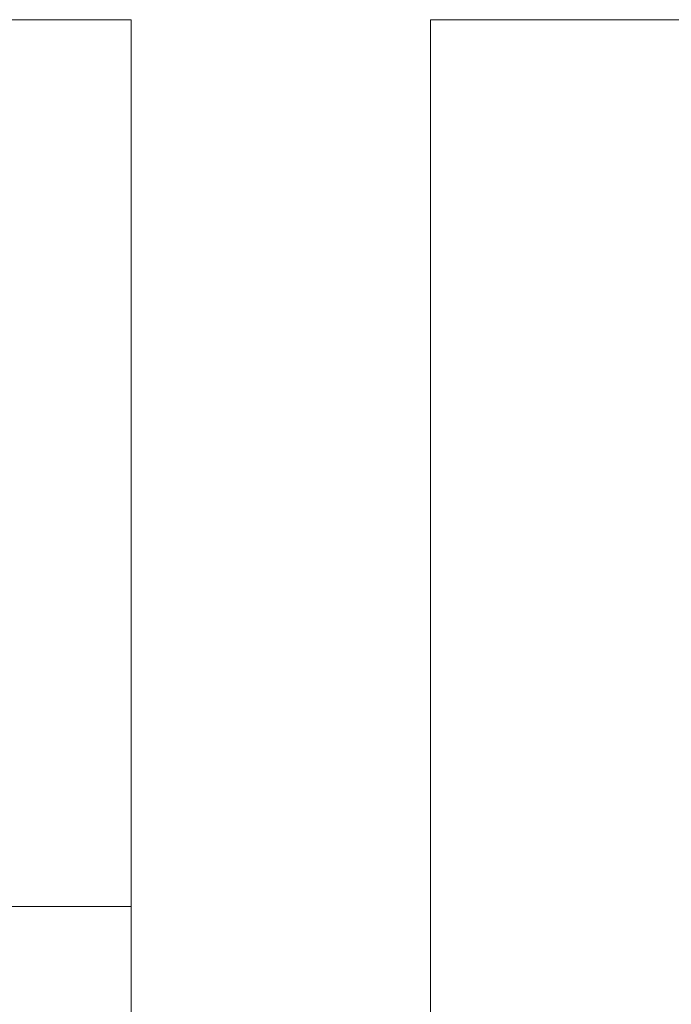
# Model space of a CAD drawing. Extents: x 0 to 59450, y 0 to 42050.
# Tile 47 of 256: x 19826 to 24005, y 9472 to 15790. Entities that reach past the tile are written whole.
import ezdxf

# ---------------------------------------------------------------- set-up
doc = ezdxf.new("R2010")
doc.units = 0
doc.header["$LTSCALE"] = 20
doc.header["$MEASUREMENT"] = 0
doc.layers.get('0').update_dxf_attribs({"linetype": 'CONTINUOUS'})

msp = doc.modelspace()

# ---------------------------------------------------------------- linework, layer by layer
at = {"color": 3, "linetype": 'Continuous', "lineweight": 13}
for p, q in [((20541.676, 15789.58), (11886.627, 15789.58)), ((20541.676, 1825.524), (20541.676, 15789.58)), ((22460.626, 15789.58), (41654.545, 15789.58)), ((22460.626, 15789.58), (22460.626, 1772.816)), ((20541.676, 10100.318), (12529.643, 10100.318))]:
    msp.add_line(p, q, dxfattribs=at)

doc.saveas('drawing.dxf')
